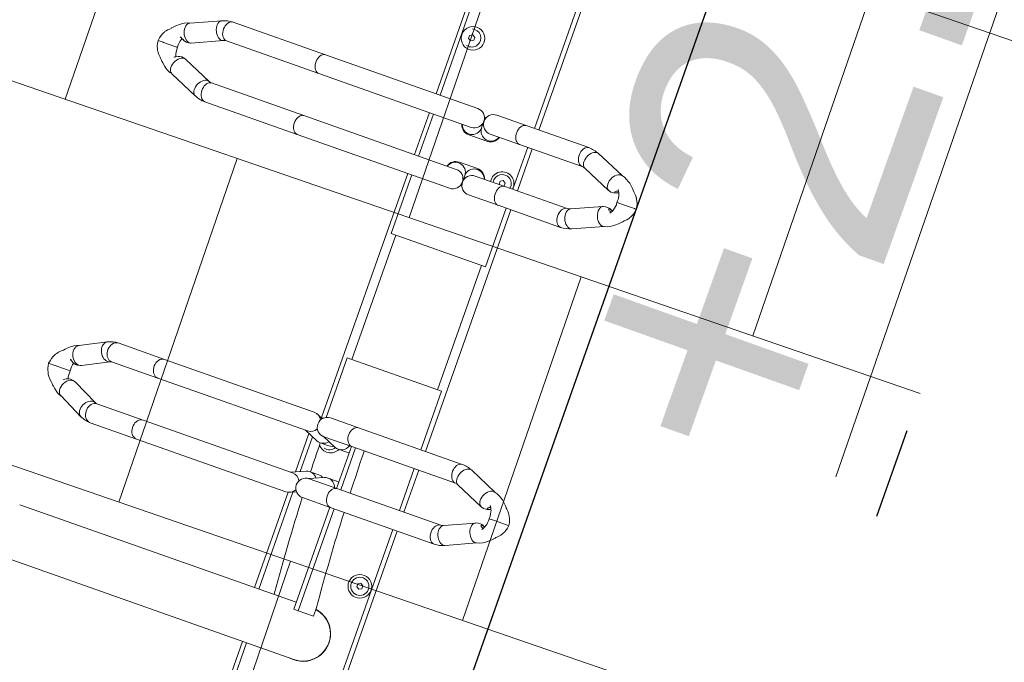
# Model space of a CAD drawing. Header units: metres. Extents: x 134157 to 138734, y 451157 to 455772.
# Tile 22 of 256: x 136359.502 to 136360.585, y 453249.146 to 453249.853. Entities that reach past the tile are written whole.
import ezdxf

# ---------------------------------------------------------------- set-up
doc = ezdxf.new("R2010")
doc.units = ezdxf.units.M
doc.linetypes.add('HIDDEN__G5', pattern=[1.125, 0.75, -0.375])
doc.linetypes.add('TR18X20__G2', pattern=[2.6, 1, -0.4, 0, -0.4, 0, -0.4, 0, -0.4])
doc.layers.add('-DR-alg-hulplijnen', color=210, linetype='Continuous', plot=False)
doc.layers.add('-DR-nw-gr-arc-gras', color=7, linetype='Continuous', true_color=0xb5d5a4)
for name, color, linetype in [('-DR-nw-inr-fietsparkeren Tulip Traverse', 2, 'Continuous'), ('-DR-nw-txt-hoogtemaat', 2, 'Continuous'), ('-DR-nw-vh-band 18-20x25', 2, 'TR18X20__G2'), ('VELOPA-FIG15', 1, 'Continuous'), ('VELOPA-FIG25', 1, 'Continuous')]:
    doc.layers.add(name, color=color, linetype=linetype)
doc.layers.add('-DR-nw-rio-HWA 125', color=170, linetype='HIDDEN__G5', lineweight=13)
doc.layers.add('-DR-nw-vh-arc-tegels 300x300x45', color=253, linetype='Continuous', lineweight=9)
doc.styles.add('Drong', font='txt', dxfattribs={"height": 1.8})

# ---------------------------------------------------------------- blocks, each defined once
blk = doc.blocks.new('Tulip Traverse')
at = {"layer": 'VELOPA-FIG15', "color": 252, "linetype": 'Continuous', "lineweight": 9}
for p, q in [((822.5, 50), (677.5, 50)), ((822.5, -50), (677.5, -50))]:
    blk.add_line(p, q, dxfattribs=at)
at = {"layer": 'VELOPA-FIG15', "color": 252, "linetype": 'Continuous', "lineweight": 9, "flags": 128}
for points in [[(538.7, 121.5), (538.4, 120.9), (537.6, 119.9), (536.5, 119.2), (535.2, 118.6), (533.6, 118.3), (531.9, 118.2), (530.1, 118.4), (528.2, 118.8), (526.3, 119.4), (524.5, 120.2), (522.9, 121.3), (521.4, 122.4), (520.2, 123.7), (519.2, 125.1), (518.6, 126.4), (518.2, 127.8), (518.2, 129.1), (518.6, 130.3)], [(586.3, 121.5), (586.6, 120.9), (587.4, 119.9), (588.5, 119.2), (589.8, 118.6), (591.4, 118.3), (593.1, 118.2), (594.9, 118.4), (596.8, 118.8), (598.7, 119.4), (600.5, 120.2), (602.1, 121.3), (603.6, 122.4), (604.8, 123.7), (605.8, 125.1), (606.4, 126.4), (606.8, 127.8), (606.8, 129.1), (606.4, 130.3)], [(538, 118.1), (537.8, 116.8), (537.3, 115.5), (536.4, 114.4), (535.3, 113.3), (533.9, 112.4), (532.2, 111.7), (530.4, 111.2), (528.5, 110.9), (526.5, 110.9), (524.6, 111), (522.7, 111.4), (520.9, 112.1), (519.4, 112.9), (518.1, 113.8), (517.1, 115), (516.4, 116.2), (516, 117.4), (516, 118.1)], [(587, 118.1), (587.2, 116.8), (587.7, 115.5), (588.6, 114.4), (589.7, 113.3), (591.1, 112.4), (592.8, 111.7), (594.6, 111.2), (596.5, 110.9), (598.5, 110.9), (600.4, 111), (602.3, 111.4), (604.1, 112.1), (605.6, 112.9), (606.9, 113.8), (607.9, 115), (608.6, 116.2), (609, 117.4), (609, 118.1)], [(913.7, 106), (913.4, 105.5), (912.6, 104.5), (911.5, 103.7), (910.2, 103.1), (908.6, 102.8), (906.9, 102.7), (905.1, 102.8), (903.2, 103.2), (901.3, 103.8), (899.5, 104.7), (897.9, 105.7), (896.4, 106.9), (895.2, 108.2), (894.2, 109.6), (893.6, 111), (893.2, 112.4), (893.2, 113.7), (893.6, 114.9), (893.6, 115)], [(961.3, 106), (961.6, 105.5), (962.4, 104.5), (963.5, 103.7), (964.8, 103.1), (966.4, 102.8), (968.1, 102.7), (969.9, 102.8), (971.8, 103.2), (973.7, 103.8), (975.5, 104.7), (977.1, 105.7), (978.6, 106.9), (979.8, 108.2), (980.8, 109.6), (981.4, 111), (981.8, 112.4), (981.8, 113.7), (981.4, 114.9), (981.4, 115)], [(913, 102.9), (912.8, 101.6), (912.3, 100.3), (911.4, 99.1), (910.3, 98), (908.9, 97.1), (907.2, 96.4), (905.4, 95.8), (903.5, 95.5), (901.5, 95.5), (899.6, 95.7), (897.7, 96.1), (895.9, 96.7), (894.4, 97.5), (893.1, 98.5), (892.1, 99.7), (891.4, 100.9), (891, 102.2), (891, 102.9)], [(962, 102.9), (962.2, 101.6), (962.7, 100.3), (963.6, 99.1), (964.7, 98), (966.1, 97.1), (967.8, 96.4), (969.6, 95.8), (971.5, 95.5), (973.5, 95.5), (975.4, 95.7), (977.3, 96.1), (979.1, 96.7), (980.6, 97.5), (981.9, 98.5), (982.9, 99.7), (983.6, 100.9), (984, 102.2), (984, 102.9)], [(538, 45.1), (537.8, 43.9), (537.3, 42.6), (536.4, 41.4), (535.3, 40.4), (533.9, 39.5), (532.2, 38.8), (530.4, 38.3), (528.5, 38), (526.5, 37.9), (524.6, 38.1), (522.7, 38.5), (520.9, 39.1), (519.4, 39.9), (518.1, 40.9), (517.1, 42), (516.4, 43.2), (516, 44.5), (516, 45.1)], [(587, 45.1), (587.2, 43.9), (587.7, 42.6), (588.6, 41.4), (589.7, 40.4), (591.1, 39.5), (592.8, 38.8), (594.6, 38.3), (596.5, 38), (598.5, 37.9), (600.4, 38.1), (602.3, 38.5), (604.1, 39.1), (605.6, 39.9), (606.9, 40.9), (607.9, 42), (608.6, 43.2), (609, 44.5), (609, 45.1)], [(913, -18.1), (912.8, -19.4), (912.3, -20.7), (911.4, -21.9), (910.3, -23), (908.9, -23.9), (907.2, -24.6), (905.4, -25.2), (903.5, -25.5), (901.5, -25.5), (899.6, -25.3), (897.7, -24.9), (895.9, -24.3), (894.4, -23.5), (893.1, -22.5), (892.1, -21.3), (891.4, -20.1), (891, -18.8), (891, -18.1)], [(962, -18.1), (962.2, -19.4), (962.7, -20.7), (963.6, -21.9), (964.7, -23), (966.1, -23.9), (967.8, -24.6), (969.6, -25.2), (971.5, -25.5), (973.5, -25.5), (975.4, -25.3), (977.3, -24.9), (979.1, -24.3), (980.6, -23.5), (981.9, -22.5), (982.9, -21.3), (983.6, -20.1), (984, -18.8), (984, -18.1)], [(538, -189), (537.8, -190.3), (537.3, -191.6), (536.4, -192.7), (535.3, -193.8), (533.9, -194.7), (532.2, -195.4), (530.4, -196), (528.5, -196.3), (526.5, -196.3), (524.6, -196.1), (522.7, -195.7), (520.9, -195.1), (519.4, -194.3), (518.1, -193.3), (517.1, -192.2), (516.4, -190.9), (516, -189.6), (516, -189)], [(587, -189), (587.2, -190.3), (587.7, -191.6), (588.6, -192.7), (589.7, -193.8), (591.1, -194.7), (592.8, -195.4), (594.6, -196), (596.5, -196.3), (598.5, -196.3), (600.4, -196.1), (602.3, -195.7), (604.1, -195.1), (605.6, -194.3), (606.9, -193.3), (607.9, -192.2), (608.6, -190.9), (609, -189.6), (609, -189)], [(913, -244.2), (912.8, -245.7), (912.3, -247.1), (911.4, -248.5), (910.3, -249.7), (908.9, -250.7), (907.2, -251.6), (905.4, -252.1), (903.5, -252.5), (901.5, -252.5), (899.6, -252.3), (897.7, -251.9), (895.9, -251.2), (894.4, -250.2), (893.1, -249.1), (892.1, -247.8), (891.4, -246.4), (891, -244.9), (891, -244.2)], [(962, -244.2), (962.2, -245.7), (962.7, -247.1), (963.6, -248.5), (964.7, -249.7), (966.1, -250.7), (967.8, -251.6), (969.6, -252.1), (971.5, -252.5), (973.5, -252.5), (975.4, -252.3), (977.3, -251.9), (979.1, -251.2), (980.6, -250.2), (981.9, -249.1), (982.9, -247.8), (983.6, -246.4), (984, -244.9), (984, -244.2)], [(538, -296.7), (537.8, -298.1), (537.3, -299.3), (536.4, -300.5), (535.3, -301.6), (533.9, -302.5), (532.2, -303.2), (530.4, -303.7), (528.5, -304), (526.5, -304.1), (524.6, -303.9), (522.7, -303.5), (520.9, -302.9), (519.4, -302.1), (518.1, -301.1), (517.1, -299.9), (516.4, -298.7), (516, -297.4), (516, -296.7)], [(539.1, -301.9), (538.9, -303.2), (538.4, -304.6), (537.6, -306), (536.5, -307.3), (535.2, -308.6), (533.6, -309.7), (531.9, -310.6), (530.1, -311.4), (528.2, -311.9), (526.3, -312.1), (524.5, -312.2), (522.9, -312), (521.4, -311.5), (520.2, -310.8), (519.2, -309.9), (518.6, -308.9)], [(538.7, -300), (538.9, -300.6), (539.1, -301.9)], [(586.3, -300), (586.1, -300.6), (585.9, -301.9)], [(585.9, -301.9), (586.1, -303.2), (586.6, -304.6), (587.4, -306), (588.5, -307.3), (589.8, -308.6), (591.4, -309.7), (593.1, -310.6), (594.9, -311.4), (596.8, -311.9), (598.7, -312.1), (600.5, -312.2), (602.1, -312), (603.6, -311.5), (604.8, -310.8), (605.8, -309.9), (606.4, -308.9)], [(587, -296.7), (587.2, -298.1), (587.7, -299.3), (588.6, -300.5), (589.7, -301.6), (591.1, -302.5), (592.8, -303.2), (594.6, -303.7), (596.5, -304), (598.5, -304.1), (600.4, -303.9), (602.3, -303.5), (604.1, -302.9), (605.6, -302.1), (606.9, -301.1), (607.9, -299.9), (608.6, -298.7), (609, -297.4), (609, -296.7)], [(913, -298.2), (912.8, -299.7), (912.3, -301.2), (911.4, -302.5), (910.3, -303.7), (908.9, -304.8), (907.2, -305.6), (905.4, -306.2), (903.5, -306.5), (901.5, -306.6), (899.6, -306.4), (897.7, -305.9), (895.9, -305.2), (894.4, -304.3), (893.1, -303.1), (892.1, -301.8), (891.4, -300.4), (891, -299), (891, -298.2)], [(914.1, -302.7), (913.9, -304.2), (913.4, -305.8), (912.6, -307.3), (911.5, -308.7), (910.2, -310.1), (908.6, -311.2), (906.9, -312.2), (905.1, -312.9), (903.2, -313.4), (901.3, -313.6), (899.5, -313.5), (897.9, -313.1), (896.4, -312.5), (895.2, -311.6), (894.2, -310.6), (893.8, -309.9)], [(913.5, -300), (913.9, -301.2), (914.1, -302.7)], [(961.5, -300), (961.1, -301.2), (960.9, -302.7)], [(960.9, -302.7), (961.1, -304.2), (961.6, -305.8), (962.4, -307.3), (963.5, -308.7), (964.8, -310.1), (966.4, -311.2), (968.1, -312.2), (969.9, -312.9), (971.8, -313.4), (973.7, -313.6), (975.5, -313.5), (977.1, -313.1), (978.6, -312.5), (979.8, -311.6), (980.8, -310.6), (981.2, -309.9)], [(962, -298.2), (962.2, -299.7), (962.7, -301.2), (963.6, -302.5), (964.7, -303.7), (966.1, -304.8), (967.8, -305.6), (969.6, -306.2), (971.5, -306.5), (973.5, -306.6), (975.4, -306.4), (977.3, -305.9), (979.1, -305.2), (980.6, -304.3), (981.9, -303.1), (982.9, -301.8), (983.6, -300.4), (984, -299), (984, -298.2)]]:
    blk.add_lwpolyline(points, dxfattribs=at)
at = {"layer": 'VELOPA-FIG25', "color": 252, "linetype": 'Continuous', "lineweight": 9}
for p, q in [((562.5, 188.4), (562.5, 190)), ((562.5, 188), (562.5, 188.4)), ((562.5, 174), (562.5, 188)), ((562.5, 174), (562.5, 173.7)), ((562.5, 173.7), (562.5, 167.5)), ((937.5, 172), (937.5, 173.7)), ((532.8, 163), (518.6, 130.3)), ((606.4, 130.3), (592.2, 163)), ((937.5, 171.6), (937.5, 172)), ((937.5, 157.2), (937.5, 171.6)), ((538.7, 121.5), (553.1, 154.4)), ((571.9, 154.4), (586.3, 121.5)), ((937.5, 157.2), (937.5, 156.9)), ((937.5, 156.9), (937.5, 150.7)), ((907.9, 147), (893.6, 115)), ((981.4, 115), (967.1, 147)), ((913.7, 106), (928, 138.2)), ((947, 138.2), (961.3, 106)), ((516, 118.1), (516, 45.1)), ((538, 45.1), (538, 118.1)), ((587, 118.1), (587, 45.1)), ((609, 45.1), (609, 118.1)), ((891, 102.9), (891, -18.1)), ((913, -18.1), (913, 102.9)), ((962, 102.9), (962, -18.1)), ((984, -18.1), (984, 102.9)), ((516, 60), (234, 60)), ((516, 54.7), (234, 54.7)), ((587, 60), (538, 60)), ((587, 54.7), (538, 54.7)), ((891, 60), (609, 60)), ((677.5, 54.7), (609, 54.7)), ((677.5, -55.3), (677.5, 54.7)), ((891, 54.7), (822.5, 54.7)), ((822.5, 54.7), (822.5, -55.3)), ((962, 60), (913, 60)), ((962, 54.7), (913, 54.7)), ((1266, 60), (984, 60)), ((1266, 54.7), (984, 54.7)), ((516, 45.1), (516, 10.8)), ((538, 10.8), (538, 45.1)), ((581.5, 41.5), (583.3, 44.5)), ((583.3, 44.5), (586.7, 44.5)), ((586.7, 44.5), (587, 44)), ((587, 45.1), (587, 10.8)), ((609, 10.8), (609, 45.1)), ((1051.5, 41.5), (1053.3, 44.5)), ((1053.3, 44.5), (1056.7, 44.5)), ((1056.7, 44.5), (1058.5, 41.5)), ((583.3, 38.5), (581.5, 41.5)), ((586.7, 38.5), (583.3, 38.5)), ((587, 39), (586.7, 38.5)), ((1053.3, 38.5), (1051.5, 41.5)), ((1056.7, 38.5), (1053.3, 38.5)), ((1058.5, 41.5), (1056.7, 38.5)), ((522.7, 0.6), (522.7, -1.1)), ((546.6, -10.8), (546.6, 10.2)), ((578.4, 10.2), (578.4, -10.8)), ((602.3, -1.1), (602.3, 0.6)), ((1093, 4.2), (1103, 4.2)), ((1103, -13.7), (1103, 4.2)), ((527, -0.3), (534.5, -0.3)), ((534.7, -0.3), (534.5, -0.3)), ((590.5, -0.3), (590.3, -0.3)), ((590.5, -0.3), (598, -0.3)), ((1155.1, -341.2), (1155.1, -0.1)), ((516, -11.3), (516, -189)), ((538, -189), (538, -11.3)), ((587, -11.3), (587, -189)), ((609, -189), (609, -11.3)), ((891, -18.1), (891, -50.6)), ((913, -13.7), (962, -13.7)), ((913, -50.6), (913, -18.1)), ((913, -18.6), (962, -18.6)), ((920.7, -31.3), (920.7, -21.2)), ((954.3, -21.2), (954.3, -31.3)), ((962, -18.1), (962, -50.6)), ((984, -13.7), (1103, -13.7)), ((984, -50.6), (984, -18.1)), ((984, -18.6), (1103, -18.6)), ((1094.9, -18.6), (1094.9, -341.1)), ((1103, -13.7), (1103, -18.6)), ((441.5, -43.5), (443.3, -40.5)), ((443.3, -40.5), (446.7, -40.5)), ((446.7, -40.5), (448.5, -43.5)), ((913, -51.2), (919.8, -35.5)), ((920.7, -52.2), (920.7, -42.1)), ((954.3, -42.1), (954.3, -52.2)), ((955.2, -35.5), (962, -51.2)), ((443.3, -46.5), (441.5, -43.5)), ((446.7, -46.5), (443.3, -46.5)), ((448.5, -43.5), (446.7, -46.5)), ((1094.9, -44.5), (1093, -44.5)), ((405.2, -55.3), (516, -55.3)), ((516, -60), (405.2, -60)), ((538, -55.3), (587, -55.3)), ((587, -60), (538, -60)), ((609, -55.3), (677.5, -55.3)), ((894, -60), (609, -60)), ((822.5, -55.3), (892, -55.3)), ((894.8, -58.9), (891.9, -65.6)), ((913, -72.1), (919.8, -56.4)), ((957.8, -62.4), (917.2, -62.4)), ((955.2, -56.4), (962, -72.1)), ((983.1, -65.6), (980.2, -58.9)), ((1094.9, -62.4), (981.7, -62.4)), ((1155.1, -55.3), (1266, -55.3)), ((1266, -60), (1155.1, -60)), ((891, -69.9), (891, -244.2)), ((913, -244.2), (913, -69.9)), ((959.9, -67.3), (915.1, -67.3)), ((962, -69.9), (962, -244.2)), ((1094.9, -67.3), (983.7, -67.3)), ((984, -244.2), (984, -69.9)), ((516, -189), (516, -296.7)), ((538, -296.7), (538, -189)), ((587, -189), (587, -296.7)), ((609, -296.7), (609, -189)), ((891, -244.2), (891, -298.2)), ((913, -298.2), (913, -244.2)), ((962, -244.2), (962, -298.2)), ((984, -298.2), (984, -244.2)), ((553.1, -332.4), (538.7, -300)), ((586.3, -300), (571.9, -332.4)), ((927.8, -328.3), (913.5, -300)), ((961.5, -300), (947.2, -328.3)), ((518.6, -308.9), (532.9, -341.3)), ((592.1, -341.3), (606.4, -308.9)), ((893.8, -309.9), (908.2, -338.2)), ((966.8, -338.2), (981.2, -309.9)), ((553.2, -332.7), (553.1, -332.4)), ((571.9, -332.4), (571.8, -332.7)), ((928.1, -329), (927.9, -328.4)), ((947.1, -328.4), (946.9, -329.1)), ((562.5, -346.7), (562.5, -345)), ((937.5, -339.9), (937.5, -337.9)), ((937.5, -339.9), (937.5, -340.3)), ((937.5, -356.6), (937.5, -340.3)), ((562.5, -346.7), (562.5, -347.1)), ((562.5, -361.4), (562.5, -347.1)), ((937.5, -357), (937.5, -356.6)), ((937.5, -363), (937.5, -357)), ((562.5, -361.7), (562.5, -361.4)), ((562.5, -367.9), (562.5, -361.7))]:
    blk.add_line(p, q, dxfattribs=at)
at = {"layer": 'VELOPA-FIG25', "color": 252, "linetype": 'Continuous', "lineweight": 9, "flags": 128}
for points in [[(562.5, 190), (559.1, 189.5), (556.3, 188.7), (553.8, 187.6), (552.1, 186.7), (551, 186.1), (550.5, 185.7), (549.7, 185.2), (548.1, 183.9), (546.5, 182.3), (545.9, 181.5), (545.2, 180.9), (543.9, 179.8), (542.5, 178.5), (540.2, 176.1), (538, 173.6), (536.6, 171.5), (535.1, 169), (533.7, 166), (532.6, 162.3)], [(592.4, 162.3), (591.3, 166), (589.9, 169), (588.4, 171.5), (587, 173.6), (584.1, 176.9), (582.5, 178.5), (581.1, 179.8), (580.4, 180.4), (579.8, 180.9), (579.1, 181.5), (578.5, 182.3), (576.9, 183.9), (575.3, 185.2), (574.2, 186), (573.5, 186.4), (572.4, 187), (570.8, 187.8), (568.7, 188.7), (565.9, 189.5), (562.5, 190)], [(937.5, 173.7), (934.2, 173.2), (931.6, 172.5), (929.7, 171.7), (927.6, 170.8), (926.1, 169.9), (924.7, 168.9), (922.8, 167.3), (921.1, 165.5), (920.4, 164.7), (919.7, 164.2), (918.2, 162.9), (916.5, 161.2), (913.2, 157.6), (911.8, 155.7), (910.3, 153.2), (908.8, 150.1), (907.6, 146.2)], [(967.4, 146.2), (966.2, 150.1), (964.7, 153.2), (963.2, 155.7), (961.8, 157.6), (958.5, 161.2), (956.8, 162.9), (955.3, 164.2), (954.6, 164.7), (953.9, 165.5), (952.2, 167.3), (950.3, 168.9), (948.9, 169.9), (947.4, 170.8), (945.3, 171.7), (943.4, 172.5), (940.8, 173.2), (937.5, 173.7)], [(551.7, 165.8), (552.2, 164.9), (552.7, 163.8), (553, 162.7), (553, 162), (552.9, 161.5), (552.6, 161.3), (552.1, 161.4), (551.5, 161.9), (551, 162.6), (550.8, 163.7), (550.7, 164.7), (550.7, 165.2)], [(562.5, 167.4), (565.1, 167.6), (567.4, 167.4), (569.3, 167.1), (570.8, 166.7), (573.1, 165.9), (575, 164.8), (575.7, 164.2), (576.1, 163.9), (576.2, 163.8), (576.2, 163.9)], [(572, 162.2), (572.1, 161.6), (572.3, 161.4), (572.8, 161.4), (573.4, 161.7), (574, 162.5), (574.2, 163.6), (574.3, 164.7), (574.3, 165.2)], [(532.7, 162.3), (532.6, 161.4), (532.8, 159.9), (533.3, 158.4), (534.3, 156.9), (535.6, 155.5), (537.2, 154.2), (539, 153.1), (541, 152.2), (543, 151.6), (545, 151.2), (547, 151.1), (548.8, 151.4), (550.4, 151.9), (551.7, 152.6), (552.7, 153.6), (553.1, 154.5)], [(592.3, 162.3), (592.5, 161.4), (592.3, 159.9), (591.7, 158.4), (590.7, 156.9), (589.4, 155.5), (587.8, 154.2), (586, 153.1), (584, 152.2), (582, 151.6), (580, 151.2), (578, 151.1), (576.2, 151.4), (574.6, 151.9), (573.3, 152.6), (572.3, 153.6), (571.9, 154.5)], [(907.7, 146.2), (907.6, 145.2), (907.8, 143.7), (908.3, 142.2), (909.3, 140.7), (910.6, 139.3), (912.2, 137.9), (914, 136.8), (916, 135.9), (918, 135.3), (920, 134.9), (922, 134.9), (923.8, 135.1), (925.4, 135.7), (926.7, 136.5), (927.7, 137.5), (928, 138.3)], [(923.5, 147), (923.5, 147), (923.6, 147.1), (924, 147.4), (924.7, 147.9), (925.6, 148.5), (926.8, 149.1), (928.2, 149.7), (929.8, 150.1), (931.8, 150.5), (934.4, 150.8), (937.5, 150.7)], [(927, 149.2), (927.2, 148.8), (927.7, 147.7), (928, 146.6), (928, 145.8), (927.9, 145.3), (927.6, 145.1), (927.1, 145.2), (926.5, 145.6), (926, 146.3), (925.8, 147.3), (925.7, 148.4), (925.7, 148.5)], [(937.5, 150.7), (940.1, 150.8), (942.4, 150.6), (944.3, 150.4), (945.8, 150), (948.1, 149.2), (950, 148.1), (950.7, 147.6), (951.1, 147.3), (951.3, 147.2), (951.3, 147.2)], [(947, 146), (947.1, 145.4), (947.3, 145.1), (947.8, 145.1), (948.4, 145.4), (949, 146.2), (949.2, 147.3), (949.3, 148.4), (949.3, 148.5)], [(967.3, 146.2), (967.5, 145.2), (967.3, 143.7), (966.7, 142.2), (965.7, 140.7), (964.4, 139.3), (962.8, 137.9), (961, 136.8), (959, 135.9), (957, 135.3), (955, 134.9), (953, 134.9), (951.2, 135.1), (949.6, 135.7), (948.3, 136.5), (947.3, 137.5), (947, 138.3)], [(920.6, -21.2), (920.7, -21.1), (920.2, -18.6)], [(954.4, -21.2), (954.3, -21.1), (954.8, -18.6)], [(919.1, -37), (920.1, -38.6), (920.6, -42.1)], [(955.9, -37), (954.9, -38.6), (954.4, -42.1)], [(894.1, -60.4), (893.9, -59.5), (893.7, -57.8)], [(533, -341.3), (533.3, -342), (534.3, -343.1), (535.6, -343.9), (537.2, -344.4), (539, -344.6), (541, -344.6), (543, -344.2), (545, -343.6), (547, -342.7), (548.8, -341.5), (550.4, -340.2), (551.7, -338.8), (552.7, -337.3), (553.3, -335.8), (553.5, -334.3)], [(553.5, -334.3), (553.3, -332.9), (553, -332.4)], [(571.7, -333.1), (571.2, -335), (571, -337.3), (571.3, -339.4), (571.8, -341.1), (572.9, -343.5), (573.4, -344.3), (573.8, -344.9), (574, -345.3), (574, -345.3)], [(571.6, -334.3), (571.8, -332.9), (572, -332.4)], [(592, -341.3), (591.7, -342), (590.7, -343.1), (589.4, -343.9), (587.8, -344.4), (586, -344.6), (584, -344.6), (582, -344.2), (580, -343.6), (578, -342.7), (576.2, -341.5), (574.6, -340.2), (573.3, -338.8), (572.3, -337.3), (571.8, -335.8), (571.6, -334.3)], [(908.2, -338.2), (908.3, -338.5), (909.3, -339.8), (910.6, -340.8), (912.2, -341.5), (914, -341.9), (916, -341.9), (918, -341.6), (920, -341), (922, -340.2), (923.8, -339), (925.4, -337.6), (926.7, -336.1), (927.7, -334.4), (928.3, -332.7), (928.5, -331.1)], [(928.5, -331.1), (928.3, -329.5), (927.8, -328.3)], [(946.6, -331.1), (946.8, -329.5), (947.2, -328.3)], [(966.8, -338.2), (966.7, -338.5), (965.7, -339.8), (964.4, -340.8), (962.8, -341.5), (961, -341.9), (959, -341.9), (957, -341.6), (955, -341), (953, -340.2), (951.2, -339), (949.6, -337.6), (948.3, -336.1), (947.3, -334.4), (946.8, -332.7), (946.6, -331.1)], [(532.9, -341.1), (533.7, -344), (535.1, -347), (536.6, -349.5), (537.9, -351.4), (540.9, -354.8), (542.5, -356.4), (544, -357.7), (544.6, -358.3), (545.2, -358.8), (545.8, -359.4), (546.5, -360.2), (548.1, -361.8), (549.7, -363.1), (550.8, -363.9), (551.5, -364.3), (552.6, -364.9), (554.2, -365.7), (556.3, -366.6), (559.1, -367.4), (562.5, -367.9)], [(552.3, -342.7), (552.2, -342.9), (551.6, -343.9), (551, -345.1), (550.8, -345.9), (550.7, -346.2), (550.7, -346.2)], [(562.5, -367.9), (565.9, -367.4), (568.7, -366.6), (571.2, -365.5), (572.9, -364.7), (574, -364), (574.5, -363.6), (575.3, -363.1), (576.9, -361.8), (578.5, -360.2), (579.2, -359.4), (579.8, -358.8), (580.4, -358.3), (581, -357.7), (582.5, -356.4), (584.1, -354.8), (587.1, -351.4), (588.5, -349.5), (589.9, -347), (591.3, -344), (592.1, -341.1)], [(908.1, -338), (908.8, -340.4), (910.2, -343.1), (911.5, -345.1), (912.6, -346.5), (913.6, -347.8), (915, -349.4), (916.7, -351), (918.5, -352.6), (920, -354.2), (921.3, -355.6), (922.5, -356.8), (923.4, -357.5), (924.3, -358.2), (925.6, -359.1), (927.5, -360.2), (929.4, -361), (931.6, -361.8), (934.4, -362.5), (937.5, -363)], [(926.9, -339.6), (926.6, -340.1), (926, -341.1), (925.8, -341.8), (925.7, -342), (925.7, -341.8), (925.8, -341.3), (925.8, -340.6)], [(937.5, -363), (940.4, -362.6), (943, -361.9), (945.1, -361.2), (946.9, -360.4), (948.8, -359.4), (950.2, -358.6), (951.2, -357.9), (953.6, -355.8), (955.4, -353.8), (956.2, -352.9), (957.2, -352), (958.4, -351), (959.7, -349.7), (961.4, -347.8), (963.5, -345.1), (965, -342.8), (966.3, -340.1), (967, -338)]]:
    blk.add_lwpolyline(points, dxfattribs=at)
at = {"layer": 'VELOPA-FIG25', "color": 252, "linetype": 'Continuous', "lineweight": 9}
for centre, radius in [((1055, 41.5), 13), ((1055, 41.5), 10), ((445, -42), 13)]:
    blk.add_circle(centre, radius, dxfattribs=at)
for centre, radius, start, end in [((560, 149.1), 18.5, 82.1098, 127.3763), ((541.7, 159), 12.3, 338.4965, 33.8595), ((581.6, 158.8), 10.6, 147.1944, 204.338), ((579.5, 161.4), 7.59, 145.2636, 174.2273), ((916.8, 142.9), 12.2, 337.8613, 31.5545), ((956.5, 142.7), 10.6, 146.3888, 204.8402), ((953.7, 145.5), 6.81, 146.8801, 175.2455), ((546.4, 118), 30.4, 156.2888, 179.9028), ((578.5, 118), 30.5, 0.1365, 23.6714), ((546.4, 118), 8.35, 155.776, 179.712), ((578.5, 118), 8.54, 0.5484, 23.9635), ((920.6, 102.9), 29.6, 155.7871, 179.8918), ((954.3, 102.8), 29.7, 0.1503, 24.1702), ((920.6, 102.9), 7.55, 155.1689, 179.649), ((954.3, 102.8), 7.74, 0.6599, 24.5221), ((585, 41.5), 13, 81.1456, 278.8544), ((585, 41.5), 10, 78.4571, 281.5429), ((534.7, 10.2), 12, 0, 73.7845), ((590.4, 10.2), 12, 106.2055, 180), ((1125, -0.3), 30.5, 351.3116, 171.5322), ((1125, 0), 30.1, 359.7684, 171.8778), ((534.6, 10.7), 11, 269.9038, 72.1385), ((590.4, 10.7), 11, 107.8615, 270.0962), ((527, 10.8), 11, 180, 0), ((598, 10.8), 11, 180, 0), ((901.8, 2374.2), 2377.6, 271.9815, 274.6127), ((527, -11.3), 11, 0, 180), ((534.7, -11.2), 11, 287.5241, 90.0274), ((534.7, -10.8), 12, 286.2155, 0), ((590.4, -10.8), 12, 180, 253.7945), ((590.3, -11.2), 11, 89.9726, 252.4759), ((598, -11.3), 11, 0, 180), ((893.9, 2582.8), 2586.4, 270.4234, 271.5091), ((909.9, -31.2), 10.8, 336.647, 73.2243), ((965.1, -31.2), 10.8, 106.7757, 203.353), ((915, -42), 13, 308.5211, 64.2094), ((445, -43.5), 10, 60, 195.466), ((445, -43.5), 10, 344.534, 60), ((915, -43.5), 10, 344.534, 60), ((902, -50.6), 11, 180, 0), ((910, -52.2), 10.6, 336.4236, 53.9238), ((893.9, 2532.4), 2584.7, 270.5924, 271.3342), ((965, -52.2), 10.6, 126.0762, 203.5764), ((973, -50.6), 11, 180, 0), ((901.8, 2325.5), 2377.7, 271.9815, 274.6127), ((901.8, -69.9), 10.8, 117.2725, 179.8318), ((902.2, -69.9), 10.8, 0.2797, 62.616), ((972.8, -69.9), 10.8, 117.393, 179.7118), ((973.2, -69.9), 10.8, 0.1665, 62.7287), ((546, -296.7), 29.9, 180.1465, 204.0079), ((546, -296.7), 8, 180.6237, 204.3373), ((579.2, -296.7), 7.81, 335.3701, 359.669), ((579.2, -296.7), 29.8, 335.9495, 359.8966), ((916.8, -298.1), 25.8, 180.2359, 207.0873), ((917, -298.1), 3.97, 181.9958, 208.1245), ((958.1, -298.1), 3.91, 331.6796, 358.2002), ((958.3, -298.1), 25.7, 332.8593, 359.818), ((543.8, -337), 10.2, 326.0065, 22.3686), ((919.3, -333.5), 9.75, 321.0807, 23.266), ((958.2, -333.6), 12.2, 160.5616, 222.1983), ((559.8, -326.1), 19.1, 245.4192, 277.9826), ((564.9, -324.6), 20.6, 263.2008, 292.8484), ((934.6, -315.5), 22.6, 253.7086, 277.3994), ((940.4, -314.6), 23.4, 262.9441, 285.5692)]:
    blk.add_arc(centre, radius, start, end, dxfattribs=at)
blk = doc.blocks.new('Tulip fietsenrek rail')
at = {"layer": '-DR-alg-hulplijnen'}
blk.add_lwpolyline([(3150, -1935), (3150, -10), (150, -10), (150, -1935)], close=True, dxfattribs=at)
at = {"layer": 'VELOPA-FIG15'}
blk.add_blockref('Tulip Traverse', (150, -200), dxfattribs=at)

msp = doc.modelspace()

# ---------------------------------------------------------------- hatches: boundary and pattern name
at = {"layer": '-DR-nw-gr-arc-gras', "transparency": 33554687}
h = msp.add_hatch(dxfattribs=at)
h.set_pattern_fill('AGR-BOLLEN', color=256, scale=0.1, pattern_type=2)
h.set_pattern_definition([(115.335625, (136419.71802, 453326.2367), (-0.223681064, -0.105903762), [0.06, -0.187485]), (205.335625, (136419.71802, 453326.2367), (0.105903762, -0.223681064), [0.06, -0.187485])])
edge = h.paths.add_edge_path()
edge.add_arc((-7000776.8095, 3043164.5676), 7592527.9974, 340.05675056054, 340.05722562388)
edge.add_line((136455.7816, 453494.2543), (136455.1236, 453494.4934))
edge.add_arc((380495.2224, 364992.5484), 259592.3036, 160.066656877, 160.080445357)
edge.add_line((136433.8323, 453435.7615), (136433.8135, 453435.7683))
edge.add_line((136433.8135, 453435.7683), (136432.1795, 453431.2551))
edge.add_line((136432.1795, 453431.2551), (136432.1983, 453431.2483))
edge.add_line((136432.1983, 453431.2483), (136431.6776, 453429.8696))
edge.add_line((136431.6776, 453429.8696), (136432.3364, 453429.6312))
edge.add_line((136432.3364, 453429.6312), (136434.3093, 453435.0766))
at = {"layer": '-DR-nw-vh-arc-tegels 300x300x45'}
h = msp.add_hatch(dxfattribs=at)
h.set_pattern_fill('AVH-TEGEL_200X200_HALFST', color=256, scale=2, angle=71, pattern_type=2)
h.set_pattern_definition([(71, (0, 0), (-0.05887645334, 0.44332106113), [0.4, -0.4]), (161, (0, 0), (-0.13022726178, -0.37820743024), [])])
edge = h.paths.add_edge_path()
edge.add_line((136352.2812, 453245.1899), (136357.3044, 453243.416))
edge.add_line((136357.3044, 453243.416), (136356.43, 453240.9399))
edge.add_arc((136353.7898, 453241.8722), 2.8, 253.3613, 340.5499, ccw=False)
edge.add_line((136352.988, 453239.1895), (136352.0299, 453239.4758))
edge.add_line((136352.0299, 453239.4758), (136351.7436, 453238.5177))
edge.add_line((136351.7436, 453238.5177), (136352.7017, 453238.2313))
edge.add_arc((136353.7894, 453241.8768), 3.8043, 253.3871, 342.5675)
edge.add_line((136357.4189, 453240.7371), (136357.136, 453240.837))
edge.add_line((136357.136, 453240.837), (136357.6355, 453242.2514))
edge.add_line((136357.6355, 453242.2514), (136357.9184, 453242.1515))
edge.add_line((136357.9184, 453242.1515), (136358.2473, 453243.083))
edge.add_line((136358.2473, 453243.083), (136360.8887, 453250.5626))
edge.add_line((136360.8887, 453250.5626), (136360.6529, 453250.6459))
edge.add_line((136360.6529, 453250.6459), (136360.8028, 453251.0702))
edge.add_line((136360.8028, 453251.0702), (136360.7556, 453251.0868))
edge.add_line((136360.7556, 453251.0868), (136355.1659, 453253.1202))
edge.add_line((136355.1659, 453253.1202), (136352.2812, 453245.1899))

# ---------------------------------------------------------------- linework, layer by layer
at = {"layer": '-DR-nw-rio-HWA 125', "flags": 128}
msp.add_lwpolyline([(136359.293, 453246.1616), (136365.5231, 453264.1075), (136373.3897, 453285.002)], dxfattribs=at)
at = {"layer": '-DR-nw-vh-band 18-20x25'}
msp.add_lwpolyline([(136358.8467, 453244.7803), (136361.0385, 453250.987)], dxfattribs=at)

# ---------------------------------------------------------------- block references
at = {"layer": '-DR-nw-inr-fietsparkeren Tulip Traverse', "xscale": 0.001, "yscale": 0.001, "zscale": 0.001, "rotation": 250.5473389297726}
msp.add_blockref('Tulip fietsenrek rail', (136360.4273, 453250.3127), dxfattribs=at)

# ---------------------------------------------------------------- texts
at = {"layer": '-DR-nw-txt-hoogtemaat', "style": 'Drong'}
msp.add_text('+2.05', height=0.32, rotation=70.3356, dxfattribs=at).set_placement((136360.3613, 453249.3283))

doc.saveas('drawing.dxf')
